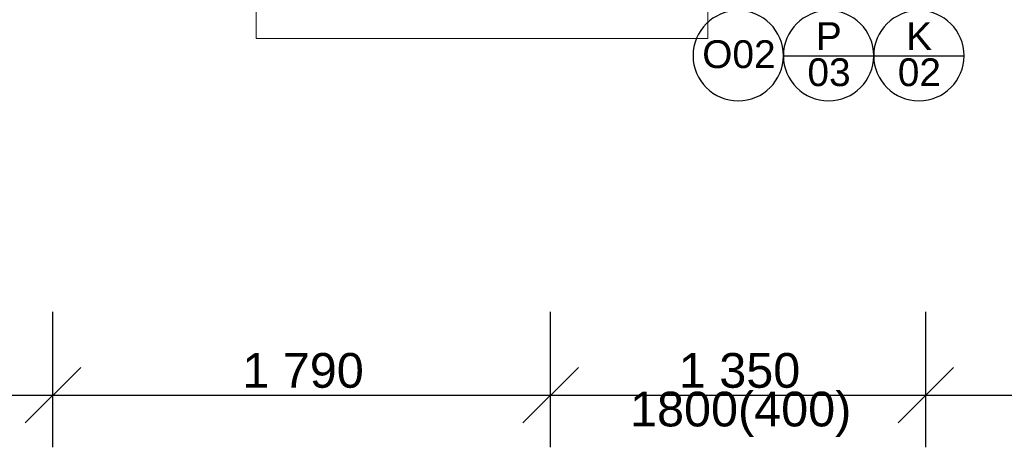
# Model space of a CAD drawing. Header units: millimetres. Extents: x -28761 to 4793, y -4271 to 20239.
# Tile 4 of 256: x -20761 to -17219, y -1572 to -33. Entities that reach past the tile are written whole.
import ezdxf

# ---------------------------------------------------------------- set-up
doc = ezdxf.new("R2010")
doc.units = ezdxf.units.MM
doc.header["$MEASUREMENT"] = 0
for name, color, linetype in [('5._POHLED ZÁPADNÍ_1_Kóty - SP', 7, 'Continuous'), ('5._POHLED ZÁPADNÍ_1_Nové_Kóty - SP', 7, 'Continuous'), ('5._POHLED ZÁPADNÍ_1_Nové_Otvory – Značky oken', 7, 'Continuous'), ('5._POHLED ZÁPADNÍ_1_Otvory – Značky oken', 7, 'Continuous'), ('5._POHLED ZÁPADNÍ_1_TZB - elektroinstalace', 7, 'Continuous')]:
    doc.layers.add(name, color=color, linetype=linetype)
doc.styles.add('GENEROVANÝ_STYL_1', font='txt')
doc.styles.add('GENEROVANÝ_STYL_2', font='txt')

msp = doc.modelspace()

# ---------------------------------------------------------------- linework, layer by layer
at = {"layer": '5._POHLED ZÁPADNÍ_1_Nové_Kóty - SP', "color": 1, "linetype": 'Continuous', "lineweight": 25}
for p, q in [((-20641.6, -1571.9), (-20641.6, -1084.4)), ((-18851.3, -1571.9), (-18851.3, -1084.4)), ((-17501.3, -1571.9), (-17501.3, -1084.4)), ((-20541.6, -1284.4), (-20741.6, -1484.4)), ((-18751.3, -1284.4), (-18951.3, -1484.4)), ((-17401.3, -1284.4), (-17601.3, -1484.4)), ((-26887.2, -1384.4), (-20641.6, -1384.4)), ((-20641.6, -1384.4), (-18851.3, -1384.4)), ((-18851.3, -1384.4), (-17501.3, -1384.4)), ((-17501.3, -1384.4), (-14741.2, -1384.4))]:
    msp.add_line(p, q, dxfattribs=at)
at = {"layer": '5._POHLED ZÁPADNÍ_1_Nové_Otvory – Značky oken', "color": 1, "linetype": 'Continuous', "lineweight": 25}
for p, q in [((-18013.8, -162.8), (-17688.8, -162.8)), ((-17688.8, -162.8), (-17363.8, -162.8))]:
    msp.add_line(p, q, dxfattribs=at)
at = {"layer": '5._POHLED ZÁPADNÍ_1_Nové_Otvory – Značky oken', "color": 1, "linetype": 'Continuous', "lineweight": 25, "flags": 128}
for points in [[(-18013.8, -162.8, 1), (-18338.8, -162.8, 1)], [(-17688.8, -162.8, 1), (-18013.8, -162.8, 1)], [(-17363.8, -162.8, 1), (-17688.8, -162.8, 1)]]:
    msp.add_lwpolyline(points, format="xyb", close=True, dxfattribs=at)
at = {"layer": '5._POHLED ZÁPADNÍ_1_TZB - elektroinstalace', "color": 7, "linetype": 'Continuous', "lineweight": 20, "flags": 128}
msp.add_lwpolyline([(-18285.4, 148.8), (-19910.4, 148.8), (-19910.4, -101.2), (-18285.4, -101.2)], close=True, dxfattribs=at)

# ---------------------------------------------------------------- texts
at = {"layer": '5._POHLED ZÁPADNÍ_1_Kóty - SP', "color": 1, "linetype": 'Continuous', "lineweight": 25, "char_height": 125, "attachment_point": 7, "style": 'GENEROVANÝ_STYL_2'}
for s, insert, width in [('\\A1;{\\pql;\\fArial|b0|i0|c0|p38;1\xa0790}', (-19960.2, -1359.4), 427.429), ('\\A1;{\\pql;\\fArial|b0|i0|c0|p38;1\xa0350}', (-18390, -1359.4), 427.429), ('\\A1;{\\pql;\\fArial|b0|i0|c0|p38;1800(400)}', (-18565.4, -1534.4), 778.286)]:
    msp.add_mtext(s, dxfattribs=dict(at, insert=insert, width=width))
at = {"layer": '5._POHLED ZÁPADNÍ_1_Otvory – Značky oken', "color": 1, "linetype": 'Continuous', "lineweight": 25, "char_height": 100, "attachment_point": 4, "style": 'GENEROVANÝ_STYL_1'}
for s, insert in [('\\A1;{\\pql;\\pt0;\\fArial|b0|i0|c238|p38;P}', (-17897, -92.1)), ('\\A1;{\\pql;\\pt0;\\fArial|b0|i0|c238|p38;K}', (-17572, -92.1)), ('\\A1;{\\pql;\\pt0;\\fArial|b0|i0|c238|p38;O02}', (-18305.7, -157.9)), ('\\A1;{\\pql;\\pt0;\\fArial|b0|i0|c238|p38;03}', (-17927.2, -222.9)), ('\\A1;{\\pql;\\pt0;\\fArial|b0|i0|c238|p38;02}', (-17602.2, -222.9))]:
    msp.add_mtext(s, dxfattribs=dict(at, insert=insert))

doc.saveas('drawing.dxf')
